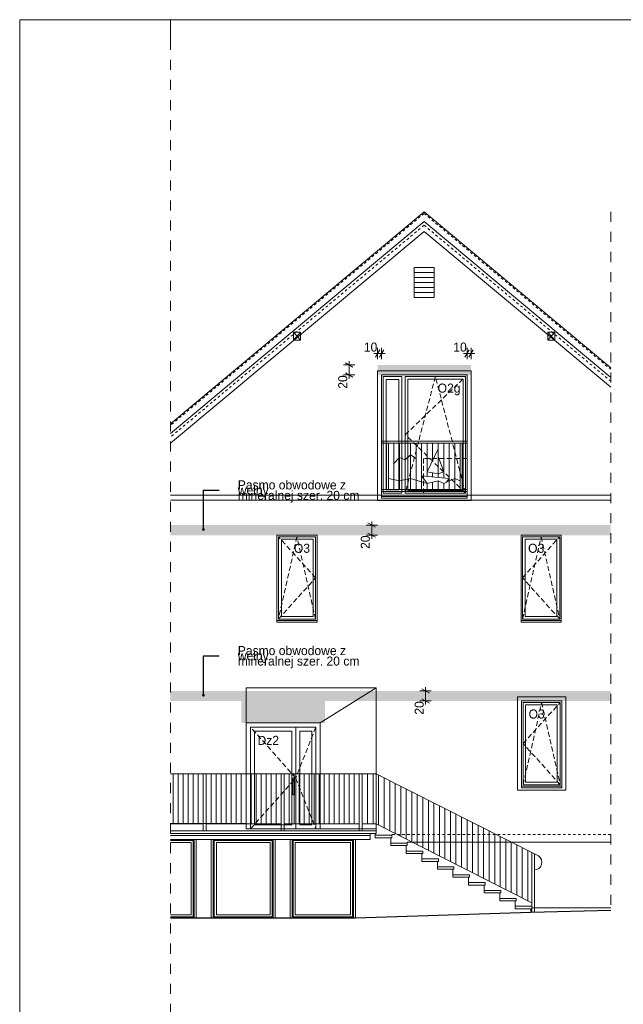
# Model space of a CAD drawing. Extents: x -149893 to 127691, y 5328 to 37028.
# Tile 83 of 88: x 85891 to 97905, y 17421 to 37028. Entities that reach past the tile are written whole.
import ezdxf

# ---------------------------------------------------------------- set-up
doc = ezdxf.new("R2010")
doc.units = 0
doc.header["$MEASUREMENT"] = 0
for name, pattern in [('Hidden Line', [100, 50, -50]), ('Krawędzie ukryte', [150, 100, -50]), ('Przerywana', [400, 200, -200])]:
    doc.linetypes.add(name, pattern=pattern)
for name, color, linetype, lineweight in [('Arch balustrady_Nr_Pióra__5', 7, 'Continuous', 13), ('Arch okna_Nr_Pióra__5', 7, 'Continuous', 13), ('Arch opisy okien_Nr_Pióra__21', 7, 'Continuous', 13), ('Arch opisy_Nr_Pióra__21', 7, 'Continuous', 13), ('ARCH TABELA_Nr_Pióra__21', 7, 'Continuous', 13), ('Arch wymiary_Nr_Pióra__5', 7, 'Continuous', 13), ('INWENT BALUSTRADY_Nr_Pióra__5', 7, 'Continuous', 13), ('INWENT DACH_Nr_Pióra__21', 7, 'Continuous', 13), ('INWENT KONST. DREWNIANA_Nr_Pióra__21', 7, 'Continuous', 13), ('INWENT OPISY_Nr_Pióra__21', 7, 'Continuous', 13), ('INWENT TEREN_Nr_Pióra__1', 7, 'Continuous', 25), ('INWENT TEREN_Nr_Pióra__21', 7, 'Continuous', 13), ('INWENT. DRZWI_Nr_Pióra__21', 7, 'Continuous', 13), ('INWENT. OKNA_Nr_Pióra__5', 7, 'Continuous', 13), ('INWENT.ŚCIANY_Nr_Pióra__5', 7, 'Continuous', 13), ('Istniejące schody_Nr_Pióra__21', 7, 'Continuous', 13)]:
    doc.layers.add(name, color=color, linetype=linetype, lineweight=lineweight)
for name, color, linetype, lineweight, true_color in [('ARCH dach_Nr_Pióra__2', 7, 'Continuous', 13, 0x7f7f7f), ('arch izolacje_Nr_Pióra__9', 7, 'Continuous', 13, 0x3dad99), ('Arch kolory_Nr_Pióra__64', 7, 'Continuous', 15, 0x2b862b), ('INWENT.ŚCIANY_Nr_Pióra__2', 7, 'Continuous', 13, 0x7f7f7f)]:
    doc.layers.add(name, color=color, linetype=linetype, lineweight=lineweight, true_color=true_color)
doc.layers.add('Arch wymiary', color=7, linetype='Continuous')
doc.styles.add('GENERATED_STYLE_3', font='txt')
doc.styles.add('GENERATED_STYLE_4', font='txt')
doc.styles.add('GENERATED_STYLE_8', font='txt')
doc.dimstyles.new('GENERATED_STYLE__5', dxfattribs={"dimtxt": 179.999995, "dimasz": 114, "dimexe": 0.18, "dimexo": 0, "dimgap": 0.09, "dimtad": 1, "dimtih": 1, "dimtoh": 1, "dimdec": 0, "dimlfac": 0.1, "dimzin": 0, "dimdsep": 46, "dimtxsty": 'GENERATED_STYLE_3', "dimblk": 'ARROWHEAD_2', "dimblk1": 'ARROWHEAD_2', "dimblk2": 'ARROWHEAD_2', "dimcen": 0.09, "dimclrd": 7, "dimclre": 7, "dimclrt": 7, "dimazin": 0, "dimtfac": 1, "dimtdec": 4, "dimtmove": 0, "dimatfit": 3, "dimfxl": 0, "dimtolj": 1, "dimtzin": 0, "dimarcsym": 0})
doc.dimstyles.new('GENERATED_STYLE__6', dxfattribs={"dimtxt": 179.999995, "dimasz": 114, "dimexe": 0.18, "dimexo": 0, "dimgap": 0.09, "dimtad": 1, "dimdec": 0, "dimlfac": 0.1, "dimzin": 0, "dimdsep": 46, "dimtxsty": 'GENERATED_STYLE_3', "dimblk": 'ARROWHEAD_2', "dimblk1": 'ARROWHEAD_2', "dimblk2": 'ARROWHEAD_2', "dimcen": 0.09, "dimclrd": 7, "dimclre": 7, "dimclrt": 7, "dimazin": 0, "dimtfac": 1, "dimtdec": 4, "dimtmove": 0, "dimatfit": 3, "dimfxl": 0, "dimtolj": 1, "dimtzin": 0, "dimarcsym": 0})
doc.dimstyles.new('GENERATED_STYLE__8', dxfattribs={"dimtxt": 0.18, "dimasz": 109.44, "dimexe": 0.18, "dimexo": 0.0625, "dimgap": 0.09, "dimtad": 0, "dimtih": 1, "dimtoh": 1, "dimdec": 4, "dimzin": 0, "dimdsep": 46, "dimcen": 0.09, "dimadec": 0, "dimazin": 0, "dimtfac": 1, "dimtdec": 4, "dimtmove": 0, "dimatfit": 3, "dimldrblk": 'ARROWHEAD_11', "dimfxl": 0, "dimtolj": 1, "dimtzin": 0, "dimarcsym": 0})

# ---------------------------------------------------------------- blocks, each defined once
blk = doc.blocks.new('*D324')
at = {"layer": 'Arch wymiary_Nr_Pióra__5', "linetype": 'Continuous'}
for p, q in [((92972, 30305), (93058, 30455)), ((93015, 30268), (93015, 30493)), ((93138, 30455), (93052, 30305)), ((93095, 30268), (93095, 30493)), ((92942, 30380), (93015, 30380)), ((93015, 30380), (93095, 30380)), ((93095, 30380), (93168, 30380))]:
    blk.add_line(p, q, dxfattribs=at)
at = {"layer": 'Arch wymiary_Nr_Pióra__5', "insert": (92741, 30416), "char_height": 180, "attachment_point": 7, "style": 'GENERATED_STYLE_3'}
blk.add_mtext('{10}', dxfattribs=at)
blk = doc.blocks.new('ARROWHEAD_2')
at = {"color": 0, "linetype": 'Continuous', "lineweight": 0}
for p, q in [((0, 0), (-1, 0)), ((-0.38, -0.66), (0.38, 0.66))]:
    blk.add_line(p, q, dxfattribs=at)
blk = doc.blocks.new('*D325')
at = {"layer": 'Arch wymiary_Nr_Pióra__5', "linetype": 'Continuous'}
for p, q in [((94752, 30305), (94838, 30455)), ((94795, 30268), (94795, 30493)), ((94918, 30455), (94832, 30305)), ((94875, 30268), (94875, 30493)), ((94722, 30380), (94795, 30380)), ((94795, 30380), (94875, 30380)), ((94875, 30380), (94948, 30380))]:
    blk.add_line(p, q, dxfattribs=at)
at = {"layer": 'Arch wymiary_Nr_Pióra__5', "insert": (94521, 30416), "char_height": 180, "attachment_point": 7, "style": 'GENERATED_STYLE_3'}
blk.add_mtext('{10}', dxfattribs=at)
blk = doc.blocks.new('*D326')
at = {"layer": 'Arch wymiary_Nr_Pióra__5', "linetype": 'Continuous'}
for p, q in [((92524, 30110), (92374, 30196)), ((92449, 30153), (92449, 30226)), ((92561, 30153), (92336, 30153)), ((92449, 29953), (92449, 30153)), ((92561, 29953), (92336, 29953)), ((92374, 29996), (92524, 29910)), ((92449, 29879), (92449, 29953))]:
    blk.add_line(p, q, dxfattribs=at)
at = {"layer": 'Arch wymiary_Nr_Pióra__5', "insert": (92413, 29679), "char_height": 180, "attachment_point": 7, "rotation": 90, "style": 'GENERATED_STYLE_3'}
blk.add_mtext('{20}', dxfattribs=at)
blk = doc.blocks.new('*D327')
at = {"layer": 'Arch wymiary_Nr_Pióra__5', "linetype": 'Continuous'}
for p, q in [((93011, 26963), (92786, 26963)), ((92973, 26920), (92823, 27006)), ((92898, 26963), (92898, 27036)), ((92898, 26763), (92898, 26963)), ((93011, 26763), (92786, 26763)), ((92823, 26806), (92973, 26720)), ((92898, 26689), (92898, 26763))]:
    blk.add_line(p, q, dxfattribs=at)
at = {"layer": 'Arch wymiary_Nr_Pióra__5', "insert": (92862, 26489), "char_height": 180, "attachment_point": 7, "rotation": 90, "style": 'GENERATED_STYLE_3'}
blk.add_mtext('{20}', dxfattribs=at)
blk = doc.blocks.new('*D328')
at = {"layer": 'Arch wymiary_Nr_Pióra__5', "linetype": 'Continuous'}
for p, q in [((93971, 23663), (93971, 23736)), ((94083, 23663), (93858, 23663)), ((94046, 23620), (93896, 23706)), ((93971, 23463), (93971, 23663)), ((94083, 23463), (93858, 23463)), ((93896, 23506), (94046, 23420)), ((93971, 23389), (93971, 23463))]:
    blk.add_line(p, q, dxfattribs=at)
at = {"layer": 'Arch wymiary_Nr_Pióra__5', "insert": (93935, 23189), "char_height": 180, "attachment_point": 7, "rotation": 90, "style": 'GENERATED_STYLE_3'}
blk.add_mtext('{20}', dxfattribs=at)
blk = doc.blocks.new('ARROWHEAD_11')
at = {"color": 0, "linetype": 'Continuous', "lineweight": 0}
blk.add_line((0, 0), (-1, 0), dxfattribs=at)
at = {"color": 0, "linetype": 'Continuous', "lineweight": 0, "const_width": 0.25, "flags": 128}
blk.add_lwpolyline([(-0.125, 0, 1), (0.125, 0, 1)], format="xyb", close=True, dxfattribs=at)

msp = doc.modelspace()

# ---------------------------------------------------------------- hatches: boundary and pattern name
at = {"layer": 'Arch kolory_Nr_Pióra__64', "linetype": 'Continuous'}
for points in [[(93094.9, 29952.8), (93014.9, 29952.8), (93014.9, 30152.8), (94874.9, 30152.8), (94874.9, 29952.8)], [(88891.1, 26762.8), (89516.1, 26762.8), (97654.8, 26762.8), (97654.8, 26962.8), (88891.1, 26962.8)], [(88891.1, 23462.8), (90299.9, 23462.8), (90299.9, 23022.8), (91969.9, 23022.8), (91969.9, 23462.8), (97654.8, 23462.8), (97654.8, 23662.8), (88891.1, 23662.8)]]:
    msp.add_hatch(color=256, dxfattribs=at).paths.add_polyline_path(points, flags=0)

# ---------------------------------------------------------------- linework, layer by layer
at = {"layer": 'Arch balustrady_Nr_Pióra__5', "linetype": 'Continuous'}
for p, q in [((93094.9, 28632.8), (94794.9, 28632.8)), ((93094.9, 28592.8), (94794.9, 28592.8)), ((93189.9, 28592.8), (93189.9, 27672.8)), ((93229.9, 28592.8), (93229.9, 27672.8)), ((93229.9, 28592.8), (93229.9, 27672.8)), ((93339.9, 28592.8), (93339.9, 27672.8)), ((93449.9, 28592.8), (93449.9, 27672.8)), ((93559.9, 28592.8), (93559.9, 27672.8)), ((93669.9, 28592.8), (93669.9, 27672.8)), ((93779.9, 28592.8), (93779.9, 27672.8)), ((93889.9, 28592.8), (93889.9, 27672.8)), ((93999.9, 28592.8), (93999.9, 27932.8)), ((94219.9, 28482.8), (93999.9, 28022.8)), ((94109.9, 28592.8), (94109.9, 28252.8)), ((94219.9, 28592.8), (94219.9, 27912.8)), ((94329.9, 28592.8), (94329.9, 27902.8)), ((94439.9, 28592.8), (94439.9, 27672.8)), ((94549.9, 28592.8), (94549.9, 27672.8)), ((94659.9, 28592.8), (94659.9, 27672.8)), ((94699.9, 28592.8), (94699.9, 27672.8)), ((93339.9, 28192.8), (93449.9, 28312.8)), ((93449.9, 28312.8), (93559.9, 28262.8)), ((93559.9, 28262.8), (93669.9, 28362.8)), ((93669.9, 28362.8), (93779.9, 28292.8)), ((94329.9, 28022.8), (94219.9, 28332.8)), ((93449.9, 27842.8), (93229.9, 27892.8)), ((93669.9, 27892.8), (93449.9, 27842.8)), ((93999.9, 27792.8), (93669.9, 27892.8)), ((94439.9, 27892.8), (93889.9, 27942.8)), ((93999.9, 27792.8), (93889.9, 27942.8)), ((94219.9, 27982.8), (93999.9, 28022.8)), ((94109.9, 28002.8), (94109.9, 27922.8)), ((94329.9, 28022.8), (94219.9, 27982.8)), ((94439.9, 27892.8), (94384.9, 27817.8)), ((94549.9, 27892.8), (94439.9, 27842.8)), ((94659.9, 27842.8), (94549.9, 27892.8)), ((93094.9, 27672.8), (94794.9, 27672.8)), ((94219.9, 27842.8), (93999.9, 27792.8)), ((93999.9, 27792.8), (93999.9, 27672.8)), ((94109.9, 27817.8), (94109.9, 27672.8)), ((94329.9, 27792.8), (94219.9, 27842.8)), ((94219.9, 27842.8), (94219.9, 27672.8)), ((94439.9, 27842.8), (94329.9, 27792.8)), ((94329.9, 27792.8), (94329.9, 27672.8)), ((93094.9, 27632.8), (94794.9, 27632.8))]:
    msp.add_line(p, q, dxfattribs=at)
at = {"layer": 'ARCH dach_Nr_Pióra__2', "linetype": 'Continuous'}
for p, q in [((94139.9, 31992.8), (93739.9, 31992.8)), ((94139.9, 31892.8), (93739.9, 31892.8)), ((94139.9, 31792.8), (93739.9, 31792.8)), ((94139.9, 31692.8), (93739.9, 31692.8)), ((94139.9, 31592.8), (93739.9, 31592.8))]:
    msp.add_line(p, q, dxfattribs=at)
at = {"layer": 'arch izolacje_Nr_Pióra__9', "linetype": 'Continuous'}
for p, q in [((93014.9, 30032.8), (94874.9, 30032.8)), ((93014.9, 30032.8), (93014.9, 27452.8)), ((94874.9, 30032.8), (94874.9, 27452.8)), ((88891.1, 27562.8), (97654.8, 27562.8)), ((88891.1, 27462.8), (97654.8, 27462.8)), ((93014.9, 27452.8), (94874.9, 27452.8)), ((92984.9, 23722.8), (90399.9, 23722.8)), ((90399.9, 23022.8), (90399.9, 23722.8)), ((91869.9, 23022.8), (92984.9, 23722.8)), ((92984.9, 20872.8), (92984.9, 23722.8)), ((95799.9, 23542.8), (96759.9, 23542.8)), ((95799.9, 23542.8), (95799.9, 21682.8)), ((96759.9, 23542.8), (96759.9, 21682.8)), ((95799.9, 21682.8), (96759.9, 21682.8)), ((90399.9, 21022.8), (88891.1, 21022.8)), ((92984.9, 20912.8), (91869.9, 20912.8)), ((93604.9, 20630.6), (93604.9, 20652.8)), ((97654.8, 20652.8), (93604.9, 20652.8))]:
    msp.add_line(p, q, dxfattribs=at)
at = {"layer": 'Arch okna_Nr_Pióra__5', "linetype": 'Continuous'}
for p, q in [((93124.9, 29922.8), (93494.9, 29922.8)), ((93124.9, 27602.8), (93124.9, 29922.8)), ((93184.9, 27662.8), (93184.9, 29862.8)), ((93184.9, 29862.8), (93434.9, 29862.8)), ((93434.9, 27662.8), (93434.9, 29862.8)), ((93494.9, 27602.8), (93494.9, 29922.8)), ((93564.9, 29922.8), (94764.9, 29922.8)), ((93564.9, 27602.8), (93564.9, 29922.8)), ((93614.9, 27652.8), (93614.9, 29872.8)), ((93614.9, 29872.8), (94714.9, 29872.8)), ((94714.9, 29872.8), (94714.9, 27652.8)), ((94764.9, 29922.8), (94764.9, 27602.8)), ((93184.9, 27662.8), (93434.9, 27662.8)), ((93614.9, 27652.8), (94714.9, 27652.8)), ((93124.9, 27602.8), (93494.9, 27602.8)), ((93564.9, 27602.8), (94764.9, 27602.8)), ((91039.9, 26732.8), (91039.9, 25092.8)), ((91039.9, 26732.8), (91779.9, 26732.8)), ((91099.9, 26682.8), (91729.9, 26682.8)), ((91099.9, 26682.8), (91099.9, 25142.8)), ((91729.9, 26682.8), (91729.9, 25142.8)), ((91779.9, 26732.8), (91779.9, 25092.8)), ((96639.9, 26732.8), (95899.9, 26732.8)), ((95899.9, 26732.8), (95899.9, 25092.8)), ((95949.9, 26682.8), (95949.9, 25142.8)), ((96579.9, 26682.8), (95949.9, 26682.8)), ((96579.9, 26682.8), (96579.9, 25142.8)), ((96639.9, 26732.8), (96639.9, 25092.8)), ((91099.9, 25142.8), (91729.9, 25142.8)), ((96579.9, 25142.8), (95949.9, 25142.8)), ((91039.9, 25092.8), (91779.9, 25092.8)), ((96639.9, 25092.8), (95899.9, 25092.8)), ((96649.9, 23432.8), (95909.9, 23432.8)), ((95909.9, 23432.8), (95909.9, 21792.8)), ((95959.9, 23382.8), (95959.9, 21842.8)), ((96589.9, 23382.8), (95959.9, 23382.8)), ((96589.9, 23382.8), (96589.9, 21842.8)), ((96649.9, 23432.8), (96649.9, 21792.8)), ((96649.9, 21792.8), (95909.9, 21792.8)), ((96589.9, 21842.8), (95959.9, 21842.8)), ((88891.1, 20682.8), (89344.9, 20682.8)), ((88891.1, 20642.8), (89304.9, 20642.8)), ((89304.9, 20642.8), (89304.9, 19202.8)), ((89344.9, 20682.8), (89344.9, 19162.8)), ((89364.9, 20702.8), (89364.9, 19142.8)), ((89364.9, 20702.8), (89404.9, 20702.8)), ((89404.9, 20702.8), (89404.9, 19142.8)), ((89704.9, 20702.8), (89744.9, 20702.8)), ((89704.9, 19142.8), (89704.9, 20702.8)), ((89744.9, 19142.8), (89744.9, 20702.8)), ((89764.9, 19162.8), (89764.9, 20682.8)), ((89764.9, 20682.8), (90914.9, 20682.8)), ((89804.9, 20642.8), (90874.9, 20642.8)), ((89804.9, 19202.8), (89804.9, 20642.8)), ((90874.9, 20642.8), (90874.9, 19202.8)), ((90914.9, 20682.8), (90914.9, 19162.8)), ((90934.9, 20702.8), (90934.9, 19142.8)), ((90934.9, 20702.8), (90974.9, 20702.8)), ((90974.9, 20702.8), (90974.9, 19142.8)), ((91274.9, 20702.8), (91314.9, 20702.8)), ((91274.9, 19142.8), (91274.9, 20702.8)), ((91314.9, 19142.8), (91314.9, 20702.8)), ((91334.9, 19162.8), (91334.9, 20682.8)), ((91334.9, 20682.8), (92514.9, 20682.8)), ((91374.9, 20642.8), (92474.9, 20642.8)), ((91374.9, 19202.8), (91374.9, 20642.8)), ((92474.9, 20642.8), (92474.9, 19202.8)), ((92514.9, 20682.8), (92514.9, 19162.8)), ((92534.9, 20702.8), (92534.9, 19142.8)), ((92534.9, 20702.8), (92574.9, 20702.8)), ((92574.9, 20702.8), (92574.9, 19142.8)), ((89304.9, 19202.8), (88891.1, 19202.8)), ((89344.9, 19162.8), (88891.1, 19162.8)), ((89404.9, 19142.8), (89364.9, 19142.8)), ((89744.9, 19142.8), (89704.9, 19142.8)), ((90914.9, 19162.8), (89764.9, 19162.8)), ((90874.9, 19202.8), (89804.9, 19202.8)), ((90974.9, 19142.8), (90934.9, 19142.8)), ((91314.9, 19142.8), (91274.9, 19142.8)), ((92514.9, 19162.8), (91334.9, 19162.8)), ((92474.9, 19202.8), (91374.9, 19202.8)), ((92574.9, 19142.8), (92534.9, 19142.8))]:
    msp.add_line(p, q, dxfattribs=at)
at = {"layer": 'Arch okna_Nr_Pióra__5', "linetype": 'Krawędzie ukryte'}
for p, q in [((93564.9, 28762.8), (94764.9, 29922.8)), ((94164.9, 29922.8), (93564.9, 27602.8)), ((94764.9, 27602.8), (94164.9, 29922.8)), ((94764.9, 27602.8), (93564.9, 28762.8)), ((91779.9, 25912.8), (91039.9, 26732.8)), ((91409.9, 26732.8), (91039.9, 25092.8)), ((91779.9, 25092.8), (91409.9, 26732.8)), ((95899.9, 25912.8), (96639.9, 26732.8)), ((95899.9, 25092.8), (96269.9, 26732.8)), ((96269.9, 26732.8), (96639.9, 25092.8)), ((91039.9, 25092.8), (91779.9, 25912.8)), ((96639.9, 25092.8), (95899.9, 25912.8)), ((95909.9, 22612.8), (96649.9, 23432.8)), ((95909.9, 21792.8), (96279.9, 23432.8)), ((96279.9, 23432.8), (96649.9, 21792.8)), ((91384.9, 21925.3), (90484.9, 22937.8)), ((91784.9, 22937.8), (91384.9, 21925.3)), ((96649.9, 21792.8), (95909.9, 22612.8)), ((90484.9, 20912.8), (91384.9, 21925.3)), ((91384.9, 21925.3), (91784.9, 20912.8))]:
    msp.add_line(p, q, dxfattribs=at)
at = {"layer": 'ARCH TABELA_Nr_Pióra__21', "linetype": 'Continuous'}
for p, q in [((85891.1, 37028.4), (127691.1, 37028.4)), ((85891.1, 7328.4), (85891.1, 37028.4)), ((88891.1, 36528.4), (88891.1, 37028.4))]:
    msp.add_line(p, q, dxfattribs=at)
at = {"layer": 'INWENT BALUSTRADY_Nr_Pióra__5', "linetype": 'Continuous'}
for p, q in [((89544.9, 22012.8), (88891.1, 22012.8)), ((88944.9, 21012.8), (88944.9, 22012.8)), ((89044.9, 21012.8), (89044.9, 22012.8)), ((89144.9, 21012.8), (89144.9, 22012.8)), ((89244.9, 21012.8), (89244.9, 22012.8)), ((89344.9, 21012.8), (89344.9, 22012.8)), ((89444.9, 21012.8), (89444.9, 22012.8)), ((91154.9, 22012.8), (89544.9, 22012.8)), ((89544.9, 22012.8), (89544.9, 20872.8)), ((89604.9, 22012.8), (89604.9, 20872.8)), ((89704.2, 21012.8), (89704.2, 22012.8)), ((89803.5, 21012.8), (89803.5, 22012.8)), ((89902.9, 21012.8), (89902.9, 22012.8)), ((90002.2, 21012.8), (90002.2, 22012.8)), ((90101.5, 21012.8), (90101.5, 22012.8)), ((90200.9, 21012.8), (90200.9, 22012.8)), ((90300.2, 21012.8), (90300.2, 22012.8)), ((90399.5, 21012.8), (90399.5, 22012.8)), ((90498.9, 21012.8), (90498.9, 22012.8)), ((90598.2, 21012.8), (90598.2, 22012.8)), ((90697.5, 21012.8), (90697.5, 22012.8)), ((90796.9, 21012.8), (90796.9, 22012.8)), ((90896.2, 21012.8), (90896.2, 22012.8)), ((90995.5, 21012.8), (90995.5, 22012.8)), ((91094.9, 22012.8), (91094.9, 20872.8)), ((92704.9, 22012.8), (91154.9, 22012.8)), ((91154.9, 22012.8), (91154.9, 20872.8)), ((91254.2, 21012.8), (91254.2, 22012.8)), ((91353.5, 21012.8), (91353.5, 22012.8)), ((91452.9, 21012.8), (91452.9, 22012.8)), ((91552.2, 21012.8), (91552.2, 22012.8)), ((91651.5, 21012.8), (91651.5, 22012.8)), ((91750.9, 21012.8), (91750.9, 22012.8)), ((91850.2, 21012.8), (91850.2, 22012.8)), ((91949.5, 21012.8), (91949.5, 22012.8)), ((92048.9, 21012.8), (92048.9, 22012.8)), ((92148.2, 21012.8), (92148.2, 22012.8)), ((92247.5, 21012.8), (92247.5, 22012.8)), ((92346.9, 21012.8), (92346.9, 22012.8)), ((92446.2, 21012.8), (92446.2, 22012.8)), ((92545.5, 21012.8), (92545.5, 22012.8)), ((92644.9, 22012.8), (92644.9, 20872.8)), ((92704.9, 22012.8), (92704.9, 20872.8)), ((92984.9, 22012.8), (92704.9, 22012.8)), ((92814.9, 21012.8), (92814.9, 22012.8)), ((92924.9, 21012.8), (92924.9, 22012.8)), ((96214.7, 20374.8), (92984.9, 22012.8)), ((93034.9, 20987.8), (93034.9, 21987.5)), ((93144.9, 20932.8), (93144.9, 21931.7)), ((93254.9, 20877.8), (93254.9, 21875.9)), ((93364.9, 20822.8), (93364.9, 21820.1)), ((93474.9, 20767.8), (93474.9, 21764.3)), ((93584.9, 20712.8), (93584.9, 21708.5)), ((93694.9, 20657.8), (93694.9, 21652.7)), ((93804.9, 20602.8), (93804.9, 21597)), ((93914.9, 20547.8), (93914.9, 21541.2)), ((94024.9, 20492.8), (94024.9, 21485.4)), ((94134.9, 20437.8), (94134.9, 21429.6)), ((94244.9, 20382.8), (94244.9, 21373.8)), ((94354.9, 20327.8), (94354.9, 21318)), ((94464.9, 20272.8), (94464.9, 21262.2)), ((94574.9, 20217.8), (94574.9, 21206.4)), ((89544.9, 21012.8), (88891.1, 21012.8)), ((91094.9, 21012.8), (89604.9, 21012.8)), ((92644.9, 21012.8), (91154.9, 21012.8)), ((92984.9, 21012.8), (92704.9, 21012.8)), ((96084.9, 19440.6), (92984.9, 21012.8)), ((94684.9, 20162.8), (94684.9, 21150.6)), ((94794.9, 20107.8), (94794.9, 21094.9)), ((94904.9, 20039.1), (94904.9, 21039.1)), ((95014.9, 19983.3), (95014.9, 20983.3)), ((95124.9, 19927.5), (95124.9, 20927.5)), ((95234.9, 19871.7), (95234.9, 20871.7)), ((95344.9, 19815.9), (95344.9, 20815.9)), ((95454.9, 19760.1), (95454.9, 20760.1)), ((95564.9, 19704.3), (95564.9, 20704.3)), ((95674.9, 19648.5), (95674.9, 20648.5)), ((95784.9, 19592.8), (95784.9, 20592.8)), ((95894.9, 19537), (95894.9, 20537)), ((96004.9, 19481.2), (96004.9, 20481.2)), ((96084.9, 19253.3), (96084.9, 20440.6)), ((96134.9, 19254.6), (96134.9, 20415.2))]:
    msp.add_line(p, q, dxfattribs=at)
msp.add_arc((96135.7, 20247.2), 150, 269.67237, 58.2428, dxfattribs=at)
at = {"layer": 'INWENT DACH_Nr_Pióra__21', "linetype": 'Continuous'}
for p, q in [((93939.9, 33202.8), (88891.1, 28983.5)), ((93939.9, 33202.8), (97654.8, 30098.3)), ((93939.9, 33007.3), (88891.1, 28788.1)), ((93939.9, 33007.3), (97654.8, 29902.8)), ((88891.1, 28592.6), (93939.9, 32811.8)), ((97654.8, 29707.3), (93939.9, 32811.8))]:
    msp.add_line(p, q, dxfattribs=at)
at = {"layer": 'INWENT KONST. DREWNIANA_Nr_Pióra__21', "linetype": 'Hidden Line'}
for p, q in [((93939.9, 33170.2), (88891.1, 28951)), ((93939.9, 33170.2), (97654.8, 30065.7)), ((93939.9, 32935.7), (88891.1, 28716.4)), ((93939.9, 32935.7), (97654.8, 29831.1))]:
    msp.add_line(p, q, dxfattribs=at)
at = {"layer": 'INWENT KONST. DREWNIANA_Nr_Pióra__21', "linetype": 'Continuous'}
for p, q in [((91339.9, 30647.8), (91479.9, 30807.8)), ((91479.9, 30647.8), (91339.9, 30807.8)), ((91339.9, 30807.8), (91479.9, 30807.8)), ((91339.9, 30647.8), (91339.9, 30807.8)), ((91479.9, 30807.8), (91479.9, 30647.8)), ((96539.9, 30647.8), (96399.9, 30807.8)), ((96399.9, 30647.8), (96539.9, 30807.8)), ((96399.9, 30807.8), (96399.9, 30647.8)), ((96539.9, 30807.8), (96399.9, 30807.8)), ((96539.9, 30647.8), (96539.9, 30807.8)), ((91479.9, 30647.8), (91339.9, 30647.8)), ((96399.9, 30647.8), (96539.9, 30647.8))]:
    msp.add_line(p, q, dxfattribs=at)
at = {"layer": 'INWENT OPISY_Nr_Pióra__21', "linetype": 'Przerywana'}
for p, q in [((88891.1, 37028.4), (88891.1, 7328.4)), ((97654.8, 33202.8), (97654.8, 19292.4))]:
    msp.add_line(p, q, dxfattribs=at)
at = {"layer": 'INWENT TEREN_Nr_Pióra__1', "linetype": 'Continuous'}
for p, q in [((92574.9, 19142.8), (96064.9, 19252.8)), ((96064.9, 19252.8), (97654.8, 19292.4)), ((88891.1, 19142.8), (92574.9, 19142.8))]:
    msp.add_line(p, q, dxfattribs=at)
at = {"layer": 'INWENT TEREN_Nr_Pióra__21', "linetype": 'Continuous'}
msp.add_line((96084.9, 19342.8), (97654.8, 19342.8), dxfattribs=at)
at = {"layer": 'INWENT. DRZWI_Nr_Pióra__21', "linetype": 'Continuous'}
for p, q in [((91784.9, 22937.8), (90484.9, 22937.8)), ((90484.9, 22937.8), (90484.9, 20912.8)), ((90564.9, 22857.8), (90564.9, 20992.8)), ((91304.9, 22857.8), (90564.9, 22857.8)), ((91304.9, 22857.8), (91304.9, 20992.8)), ((91384.9, 22937.8), (91384.9, 20912.8)), ((91704.9, 22857.8), (91464.9, 22857.8)), ((91464.9, 22857.8), (91464.9, 20992.8)), ((91704.9, 22857.8), (91704.9, 20992.8)), ((91784.9, 22937.8), (91784.9, 20912.8)), ((91359.9, 21922.8), (91329.9, 21922.8)), ((91329.9, 21592.8), (91329.9, 21922.8)), ((91359.9, 21592.8), (91359.9, 21922.8)), ((91329.9, 21592.8), (91359.9, 21592.8)), ((90564.9, 20992.8), (91304.9, 20992.8)), ((91464.9, 20992.8), (91704.9, 20992.8))]:
    msp.add_line(p, q, dxfattribs=at)
at = {"layer": 'INWENT. OKNA_Nr_Pióra__5', "linetype": 'Continuous'}
for p, q in [((93094.9, 27532.8), (93094.9, 27502.8)), ((93094.9, 27502.8), (94794.9, 27502.8)), ((94794.9, 27502.8), (94794.9, 27532.8)), ((91009.9, 25062.8), (91009.9, 25032.8)), ((91009.9, 25032.8), (91809.9, 25032.8)), ((91809.9, 25032.8), (91809.9, 25062.8)), ((95869.9, 25062.8), (95869.9, 25032.8)), ((95869.9, 25032.8), (96669.9, 25032.8)), ((96669.9, 25032.8), (96669.9, 25062.8)), ((95879.9, 21762.8), (95879.9, 21732.8)), ((95879.9, 21732.8), (96679.9, 21732.8)), ((96679.9, 21732.8), (96679.9, 21762.8))]:
    msp.add_line(p, q, dxfattribs=at)
at = {"layer": 'INWENT.ŚCIANY_Nr_Pióra__2', "linetype": 'Krawędzie ukryte'}
for p, q in [((94794.9, 28292.8), (93924.9, 28292.8)), ((93924.9, 28292.8), (93924.9, 27532.8))]:
    msp.add_line(p, q, dxfattribs=at)
at = {"layer": 'INWENT.ŚCIANY_Nr_Pióra__5', "linetype": 'Continuous'}
for p, q in [((93739.9, 31492.8), (93739.9, 32092.8)), ((93739.9, 32092.8), (94139.9, 32092.8)), ((94139.9, 32092.8), (94139.9, 31492.8)), ((94139.9, 31492.8), (93739.9, 31492.8)), ((93094.9, 29952.8), (94794.9, 29952.8)), ((93094.9, 29952.8), (93094.9, 27532.8)), ((94794.9, 29952.8), (94794.9, 27532.8)), ((94794.9, 27532.8), (93094.9, 27532.8)), ((91009.9, 26762.8), (91809.9, 26762.8)), ((91009.9, 26762.8), (91009.9, 25062.8)), ((91809.9, 26762.8), (91809.9, 25062.8)), ((95869.9, 26762.8), (96669.9, 26762.8)), ((95869.9, 26762.8), (95869.9, 25062.8)), ((96669.9, 26762.8), (96669.9, 25062.8)), ((91009.9, 25062.8), (91809.9, 25062.8)), ((95869.9, 25062.8), (96669.9, 25062.8)), ((95879.9, 23462.8), (95879.9, 21762.8)), ((95879.9, 23462.8), (96679.9, 23462.8)), ((96679.9, 23462.8), (96679.9, 21762.8)), ((90399.9, 23022.8), (91869.9, 23022.8)), ((90399.9, 20912.8), (90399.9, 23022.8)), ((91869.9, 20912.8), (91869.9, 23022.8)), ((95879.9, 21762.8), (96679.9, 21762.8)), ((90399.9, 20912.8), (91869.9, 20912.8)), ((93294.9, 20787.8), (93294.9, 20802.8)), ((89404.9, 19142.8), (89404.9, 20702.8)), ((89704.9, 19142.8), (89704.9, 20702.8)), ((90974.9, 19142.8), (90974.9, 20702.8)), ((91274.9, 19142.8), (91274.9, 20702.8)), ((92574.9, 19142.8), (92574.9, 20702.8))]:
    msp.add_line(p, q, dxfattribs=at)
at = {"layer": 'INWENT.ŚCIANY_Nr_Pióra__5', "linetype": 'Hidden Line'}
msp.add_line((97654.8, 20802.8), (93294.9, 20802.8), dxfattribs=at)
at = {"layer": 'Istniejące schody_Nr_Pióra__21', "linetype": 'Continuous'}
for p, q in [((92634.9, 20872.8), (88891.1, 20872.8)), ((92634.9, 20822.8), (88891.1, 20822.8)), ((92634.9, 20872.8), (92984.9, 20872.8)), ((92984.9, 20822.8), (92634.9, 20822.8)), ((92864.9, 20702.8), (92864.9, 20822.8)), ((92964.9, 20822.8), (92964.9, 20747.8)), ((92964.9, 20737.8), (92964.9, 20787.8)), ((92964.9, 20787.8), (93294.9, 20787.8)), ((92984.9, 20872.8), (92984.9, 20822.8)), ((93294.9, 20787.8), (93294.9, 20737.8)), ((92864.9, 20782.8), (88891.1, 20782.8)), ((92864.9, 20702.8), (88891.1, 20702.8)), ((93294.9, 20737.8), (92964.9, 20737.8)), ((93274.9, 20737.8), (93274.9, 20630.6)), ((93274.9, 20580.6), (93274.9, 20630.6)), ((93274.9, 20630.6), (93604.9, 20630.6)), ((93604.9, 20630.6), (93604.9, 20580.6)), ((93604.9, 20580.6), (93274.9, 20580.6)), ((93584.9, 20580.6), (93584.9, 20473.4)), ((93584.9, 20423.4), (93584.9, 20473.4)), ((93584.9, 20473.4), (93914.9, 20473.4)), ((93914.9, 20423.4), (93584.9, 20423.4)), ((93894.9, 20423.4), (93894.9, 20316.2)), ((93914.9, 20473.4), (93914.9, 20423.4)), ((93894.9, 20266.2), (93894.9, 20316.2)), ((93894.9, 20316.2), (94224.9, 20316.2)), ((94224.9, 20266.2), (93894.9, 20266.2)), ((94204.9, 20266.2), (94204.9, 20158.9)), ((94224.9, 20316.2), (94224.9, 20266.2)), ((94204.9, 20108.9), (94204.9, 20158.9)), ((94204.9, 20158.9), (94534.9, 20158.9)), ((94534.9, 20108.9), (94204.9, 20108.9)), ((94514.9, 20108.9), (94514.9, 20001.7)), ((94514.9, 19951.7), (94514.9, 20001.7)), ((94514.9, 20001.7), (94844.9, 20001.7)), ((94534.9, 20158.9), (94534.9, 20108.9)), ((94844.9, 20001.7), (94844.9, 19951.7)), ((94844.9, 19951.7), (94514.9, 19951.7)), ((94824.9, 19951.7), (94824.9, 19844.5)), ((94824.9, 19794.5), (94824.9, 19844.5)), ((94824.9, 19844.5), (95154.9, 19844.5)), ((95154.9, 19844.5), (95154.9, 19794.5)), ((95154.9, 19794.5), (94824.9, 19794.5)), ((95134.9, 19794.5), (95134.9, 19687.3)), ((95134.9, 19637.3), (95134.9, 19687.3)), ((95134.9, 19687.3), (95464.9, 19687.3)), ((95464.9, 19637.3), (95134.9, 19637.3)), ((95444.9, 19637.3), (95444.9, 19530.1)), ((95464.9, 19687.3), (95464.9, 19637.3)), ((95444.9, 19480.1), (95444.9, 19530.1)), ((95444.9, 19530.1), (95774.9, 19530.1)), ((95774.9, 19480.1), (95444.9, 19480.1)), ((95754.9, 19480.1), (95754.9, 19372.8)), ((95774.9, 19530.1), (95774.9, 19480.1)), ((95754.9, 19322.8), (95754.9, 19372.8)), ((95754.9, 19372.8), (96084.9, 19372.8)), ((96084.9, 19322.8), (95754.9, 19322.8)), ((96064.9, 19322.8), (96064.9, 19252.8)), ((96084.9, 19372.8), (96084.9, 19322.8))]:
    msp.add_line(p, q, dxfattribs=at)

# ---------------------------------------------------------------- texts
at = {"layer": 'Arch opisy okien_Nr_Pióra__21', "linetype": 'Continuous', "char_height": 180, "style": 'GENERATED_STYLE_8'}
for s, insert, attachment_point in [('{O2g}', (94664.9, 29781.7), 3), ('{O3}', (91669.6, 26591.7), 3), ('{O3}', (96010.1, 26591.7), 1), ('{O3}', (96020.1, 23291.7), 1), ('{Dz2}', (90624.9, 22766.7), 1)]:
    msp.add_mtext(s, dxfattribs=dict(at, insert=insert, attachment_point=attachment_point))
at = {"layer": 'Arch opisy_Nr_Pióra__21', "linetype": 'Continuous', "char_height": 180, "width": 2669.93, "attachment_point": 4, "line_spacing_factor": 0.347509, "style": 'GENERATED_STYLE_4'}
for insert in [(90231.6, 27633.2), (90231.6, 24333.2)]:
    msp.add_mtext('{Pasmo obwodowe z wełny \\Pmineralnej szer. 20 cm}', dxfattribs=dict(at, insert=insert))

# ---------------------------------------------------------------- dimensions: what is measured, and where the dimension line sits
at = {"layer": 'Arch wymiary', "linetype": 'Continuous'}
for base, p1, p2, picture, middle in [((93014.9, 30380.4), (93014.9, 29952.8), (93094.9, 29952.8), '*D324', (92877.7, 30506.4)), ((94794.9, 30380.4), (94794.9, 29952.8), (94874.9, 29952.8), '*D325', (94657.7, 30506.4))]:
    dim = msp.add_linear_dim(base=base, p1=p1, p2=p2, text='10', dimstyle='GENERATED_STYLE__5', dxfattribs=at)
    dim.commit()
    dim.dimension.update_dxf_attribs({"geometry": picture, "text_midpoint": middle})
for base, p1, p2, picture, middle in [((92448.5, 29952.8), (93014.9, 29952.8), (93014.9, 30152.8), '*D326', (92322.5, 29815.7)), ((92898.1, 26762.8), (92281.4, 26762.8), (92228.2, 26962.8), '*D327', (92772.1, 26625.7)), ((93970.9, 23462.8), (93616.5, 23462.8), (93625.3, 23662.8), '*D328', (93844.9, 23325.7))]:
    dim = msp.add_linear_dim(base=base, p1=p1, p2=p2, angle=90, dimstyle='GENERATED_STYLE__6', dxfattribs=at)
    dim.commit()
    dim.dimension.update_dxf_attribs({"geometry": picture, "text_midpoint": middle})

# ---------------------------------------------------------------- leaders
at = {"layer": 'Arch opisy_Nr_Pióra__21', "linetype": 'Continuous', "annotation_type": 0, "has_hookline": 1, "hookline_direction": 1, "text_width": 2374.3}
for points in [[(99705.1, 26876), (99705.1, 28230.9), (100021.1, 28230.9)], [(89548, 26876), (89548, 27659), (89864, 27659)], [(89548, 23576), (89548, 24359), (89864, 24359)]]:
    msp.add_leader(points, dimstyle='GENERATED_STYLE__8', dxfattribs=at)

doc.saveas('drawing.dxf')
